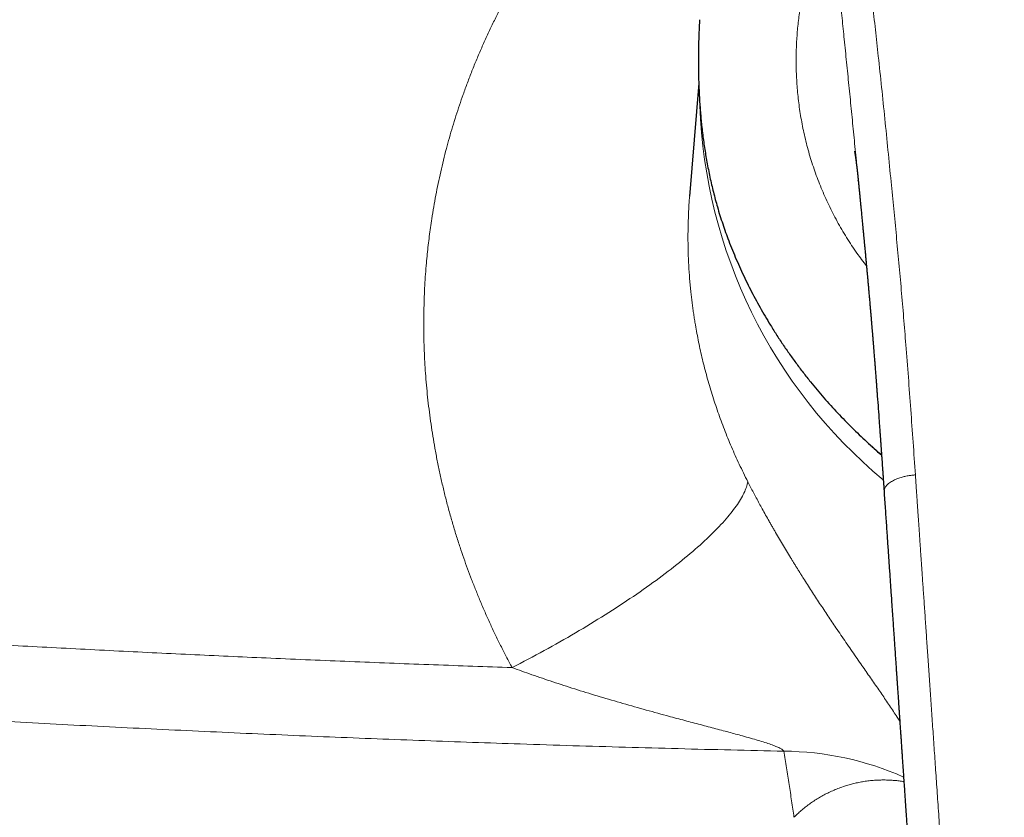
# Model space of a CAD drawing. Header units: millimetres. Extents: x 8 to 869, y 12 to 463.
# Tile 28 of 55: x 394 to 438, y 398 to 434. Entities that reach past the tile are written whole.
import ezdxf

# ---------------------------------------------------------------- set-up
doc = ezdxf.new("R2010")
doc.units = ezdxf.units.MM

msp = doc.modelspace()

# ---------------------------------------------------------------- linework, layer by layer
at = {"color": 7, "linetype": 'Continuous', "lineweight": 30}
for p, q in [((424.141, 432.103), (424.149, 431.598)), ((424.156, 431.37), (423.745, 426.277)), ((431.336, 427.003), (431.335, 427.011))]:
    msp.add_line(p, q, dxfattribs=at)
at = {"color": 252, "linetype": 'Continuous', "lineweight": 0, "flags": 128}
msp.add_lwpolyline([(415.752, 405.076), (415.933, 405.168), (416.115, 405.262), (416.296, 405.356), (416.477, 405.451), (416.658, 405.547), (416.838, 405.643), (417.017, 405.74), (417.196, 405.837), (417.374, 405.935), (417.552, 406.034), (417.729, 406.132), (417.905, 406.232), (418.081, 406.332), (418.256, 406.432), (418.429, 406.533), (418.602, 406.634), (418.774, 406.735), (418.945, 406.837), (419.115, 406.938), (419.284, 407.041), (419.452, 407.143), (419.618, 407.246), (419.783, 407.349), (419.948, 407.452), (420.11, 407.555), (420.272, 407.658), (420.432, 407.762), (420.591, 407.865), (420.748, 407.969), (420.904, 408.072), (421.058, 408.176), (421.211, 408.279), (421.362, 408.382), (421.512, 408.486), (421.66, 408.589), (421.806, 408.692), (421.95, 408.795), (422.093, 408.898), (422.234, 409), (422.373, 409.102), (422.51, 409.204), (422.645, 409.306), (422.778, 409.407), (422.909, 409.508), (423.038, 409.609), (423.166, 409.709), (423.291, 409.809), (423.414, 409.908), (423.535, 410.007), (423.653, 410.106), (423.77, 410.204), (423.884, 410.301), (423.996, 410.398), (424.106, 410.494), (424.213, 410.59), (424.318, 410.685), (424.421, 410.779), (424.521, 410.873), (424.619, 410.966), (424.715, 411.058), (424.808, 411.149), (424.898, 411.24), (424.986, 411.33), (425.072, 411.419), (425.155, 411.507), (425.235, 411.595), (425.313, 411.681), (425.388, 411.767), (425.461, 411.852), (425.531, 411.935), (425.598, 412.018), (425.663, 412.1), (425.725, 412.181), (425.784, 412.26), (425.84, 412.339), (425.894, 412.417), (425.945, 412.493), (425.993, 412.569), (426.039, 412.643), (426.081, 412.716), (426.121, 412.788), (426.158, 412.859), (426.192, 412.929), (426.224, 412.997), (426.252, 413.064), (426.278, 413.13), (426.301, 413.195), (426.321, 413.259), (426.338, 413.321), (426.352, 413.382), (426.364, 413.441)], dxfattribs=at)
at = {"color": 252, "linetype": 'Continuous', "lineweight": 0}
for centre, radius, start, end in [((447.155, 431.168), 22.962, 181.9892, 230.2187), ((427.865, 387.688), 13.625, 66.1379, 89.5063)]:
    msp.add_arc(centre, radius, start, end, dxfattribs=at)
for points, knots in [([(415.752, 405.076), (415.664, 405.239), (415.489, 405.567), (415.237, 406.063), (414.993, 406.561), (414.758, 407.061), (414.532, 407.564), (414.319, 408.061), (414.118, 408.55), (413.929, 409.031), (413.747, 409.515), (413.574, 410.001), (413.402, 410.509), (413.232, 411.037), (413.066, 411.588), (412.91, 412.142), (412.763, 412.698), (412.627, 413.257), (412.5, 413.819), (412.383, 414.383), (412.278, 414.94), (412.184, 415.488), (412.101, 416.027), (412.028, 416.567), (411.964, 417.107), (411.909, 417.648), (411.864, 418.18), (411.829, 418.701), (411.803, 419.213), (411.785, 419.725), (411.776, 420.237), (411.775, 420.747), (411.783, 421.256), (411.798, 421.765), (411.822, 422.273), (411.854, 422.781), (411.892, 423.252), (411.933, 423.686), (411.976, 424.084), (412.025, 424.482), (412.078, 424.879), (412.143, 425.32), (412.222, 425.805), (412.318, 426.334), (412.423, 426.86), (412.537, 427.386), (412.661, 427.91), (412.792, 428.422), (412.929, 428.924), (413.072, 429.414), (413.223, 429.902), (413.382, 430.387), (413.555, 430.886), (413.742, 431.399), (413.946, 431.928), (414.159, 432.453), (414.383, 432.975), (414.616, 433.493), (414.859, 434.009), (415.111, 434.521), (415.369, 435.02), (415.63, 435.506), (415.895, 435.979), (416.168, 436.448), (416.448, 436.912), (416.737, 437.372), (417.028, 437.818), (417.321, 438.252), (417.615, 438.673), (417.917, 439.091), (418.225, 439.504), (418.553, 439.93), (418.901, 440.366), (419.269, 440.811), (419.645, 441.249), (420.029, 441.681), (420.42, 442.107), (420.819, 442.526), (421.226, 442.939), (421.503, 443.209), (421.642, 443.344)], [0, 0, 0, 0, 0.013139, 0.026249, 0.039333, 0.052394, 0.065436, 0.078462, 0.090731, 0.102992, 0.115247, 0.127498, 0.139749, 0.153425, 0.167108, 0.180801, 0.194509, 0.208234, 0.221982, 0.235756, 0.249559, 0.262629, 0.275689, 0.288742, 0.301792, 0.314842, 0.327895, 0.340209, 0.352531, 0.364865, 0.377196, 0.389471, 0.401742, 0.414012, 0.426283, 0.438559, 0.450843, 0.460501, 0.470167, 0.479843, 0.489529, 0.499227, 0.5122, 0.525181, 0.538175, 0.551185, 0.564213, 0.577265, 0.589596, 0.601952, 0.614339, 0.626722, 0.638988, 0.652682, 0.666383, 0.680095, 0.693822, 0.707569, 0.72134, 0.735137, 0.748967, 0.762056, 0.775137, 0.788214, 0.80129, 0.814369, 0.827454, 0.8398, 0.852158, 0.86453, 0.876929, 0.88936, 0.903216, 0.917056, 0.930885, 0.944706, 0.958524, 0.972343, 0.986167, 1, 1, 1, 1]), ([(431.513, 439.679), (431.548, 439.288), (431.616, 438.507), (431.73, 437.331), (431.851, 436.152), (431.978, 434.97), (432.108, 433.785), (432.245, 432.525), (432.389, 431.189), (432.534, 429.776), (432.674, 428.358), (432.806, 427.006), (432.933, 425.722), (433.051, 424.506), (433.166, 423.286), (433.276, 422.062), (433.38, 420.834), (433.486, 419.528), (433.593, 418.146), (433.701, 416.684), (433.806, 415.218), (433.874, 414.236), (433.908, 413.746)], [0, 0, 0, 0, 0.046677, 0.093345, 0.140008, 0.186667, 0.233324, 0.279979, 0.334963, 0.389948, 0.444935, 0.499928, 0.546596, 0.593269, 0.639946, 0.686625, 0.733304, 0.779981, 0.834987, 0.889989, 0.944992, 1, 1, 1, 1]), ([(430.183, 439.003), (430.104, 438.874), (429.947, 438.615), (429.724, 438.172), (429.513, 437.692), (429.317, 437.174), (429.138, 436.622), (428.977, 436.038), (428.837, 435.424), (428.72, 434.784), (428.63, 434.117), (428.568, 433.428), (428.536, 432.718), (428.539, 431.99), (428.576, 431.247), (428.652, 430.491), (428.767, 429.727), (428.924, 428.957), (429.126, 428.186), (429.373, 427.416), (429.664, 426.652), (430, 425.897), (430.379, 425.154), (430.804, 424.429), (431.243, 423.759), (431.56, 423.345), (431.705, 423.156)], [0, 0, 0, 0, 0.041946, 0.083887, 0.125831, 0.167783, 0.209738, 0.251692, 0.293642, 0.335589, 0.37753, 0.419469, 0.461411, 0.503357, 0.545305, 0.587256, 0.629204, 0.671145, 0.713085, 0.755029, 0.796978, 0.83893, 0.88088, 0.922817, 0.964747, 1, 1, 1, 1]), ([(431.335, 427.011), (431.333, 427.033), (431.296, 427.408), (431.226, 428.134), (431.123, 429.187), (431.02, 430.234), (430.915, 431.277), (430.81, 432.316), (430.708, 433.323), (430.609, 434.3), (430.516, 435.245), (430.425, 436.189), (430.34, 437.129), (430.258, 438.068), (430.208, 438.691), (430.183, 439.003)], [0, 0, 0, 0, 0.005358, 0.091654, 0.177889, 0.264026, 0.350132, 0.436314, 0.522669, 0.601979, 0.681398, 0.760889, 0.840454, 0.920141, 1, 1, 1, 1]), ([(423.747, 426.276), (423.744, 426.253), (423.716, 425.963), (423.689, 425.402), (423.666, 424.592), (423.675, 423.846), (423.703, 423.169), (423.744, 422.56), (423.79, 422.073), (423.83, 421.708), (423.86, 421.467), (423.892, 421.225), (423.927, 420.983), (423.964, 420.741), (424.034, 420.321), (424.146, 419.721), (424.319, 418.941), (424.521, 418.155), (424.753, 417.364), (425.014, 416.574), (425.305, 415.786), (425.625, 415.002), (425.975, 414.218), (426.234, 413.701), (426.364, 413.441)], [0, 0, 0, 0, 0.00542, 0.066782, 0.128637, 0.190988, 0.23703, 0.283341, 0.329921, 0.348294, 0.36671, 0.385167, 0.403667, 0.422208, 0.440791, 0.500126, 0.560289, 0.621282, 0.683106, 0.745762, 0.808111, 0.871267, 0.935229, 1, 1, 1, 1]), ([(433.908, 413.746), (433.893, 413.744), (433.86, 413.741), (433.806, 413.736), (433.741, 413.729), (433.665, 413.719), (433.576, 413.705), (433.486, 413.688), (433.395, 413.667), (433.306, 413.644), (433.211, 413.615), (433.113, 413.581), (433.014, 413.541), (432.916, 413.495), (432.823, 413.443), (432.738, 413.387), (432.666, 413.328), (432.608, 413.268), (432.564, 413.211), (432.532, 413.157), (432.511, 413.106), (432.5, 413.058), (432.495, 413.021), (432.497, 413), (432.498, 412.993)], [0, 0, 0, 0, 0.019466, 0.043327, 0.071868, 0.105541, 0.144947, 0.190779, 0.229769, 0.272924, 0.320287, 0.371714, 0.426861, 0.485226, 0.546286, 0.609735, 0.672779, 0.732707, 0.789438, 0.842722, 0.892331, 0.938155, 0.980222, 1, 1, 1, 1]), ([(449, 365.786), (448.997, 365.786), (448.989, 365.786), (448.975, 365.786), (448.957, 365.786), (448.931, 365.786), (448.897, 365.786), (448.854, 365.786), (448.799, 365.786), (448.731, 365.787), (448.65, 365.788), (448.558, 365.789), (448.455, 365.791), (448.345, 365.794), (448.228, 365.797), (448.103, 365.8), (447.969, 365.805), (447.827, 365.811), (447.675, 365.818), (447.517, 365.826), (447.353, 365.836), (447.185, 365.847), (447.009, 365.859), (446.824, 365.874), (446.627, 365.89), (446.418, 365.91), (446.196, 365.932), (445.966, 365.958), (445.727, 365.986), (445.479, 366.018), (445.228, 366.052), (444.973, 366.09), (444.717, 366.13), (444.453, 366.176), (444.181, 366.226), (443.911, 366.28), (443.643, 366.339), (443.378, 366.402), (443.106, 366.471), (442.829, 366.548), (442.548, 366.632), (442.262, 366.726), (441.994, 366.822), (441.745, 366.919), (441.515, 367.014), (441.284, 367.118), (441.052, 367.229), (440.821, 367.349), (440.589, 367.478), (440.366, 367.611), (440.153, 367.748), (439.949, 367.888), (439.748, 368.036), (439.55, 368.192), (439.357, 368.356), (439.169, 368.527), (438.988, 368.706), (438.812, 368.894), (438.651, 369.08), (438.504, 369.266), (438.371, 369.448), (438.243, 369.639), (438.122, 369.837), (438.007, 370.041), (437.892, 370.263), (437.779, 370.504), (437.667, 370.763), (437.564, 371.027), (437.463, 371.311), (437.365, 371.614), (437.27, 371.936), (437.183, 372.265), (437.103, 372.6), (437.029, 372.938), (436.961, 373.279), (436.898, 373.622), (436.841, 373.969), (436.779, 374.371), (436.717, 374.829), (436.655, 375.345), (436.598, 375.868), (436.546, 376.4), (436.494, 376.973), (436.44, 377.589), (436.384, 378.248), (436.329, 378.918), (436.275, 379.597), (436.222, 380.286), (436.18, 380.837), (436.149, 381.248), (436.129, 381.515), (436.109, 381.784), (436.089, 382.054), (436.069, 382.325), (436.05, 382.591), (436.02, 382.999), (435.98, 383.546), (435.928, 384.271), (435.874, 385.022), (435.82, 385.798), (435.766, 386.562), (435.714, 387.315), (435.664, 388.056), (435.614, 388.785), (435.566, 389.487), (435.52, 390.162), (435.476, 390.811), (435.433, 391.45), (435.391, 392.079), (435.349, 392.699), (435.309, 393.298), (435.269, 393.876), (435.232, 394.435), (435.195, 394.985), (435.158, 395.526), (435.12, 396.08), (435.082, 396.645), (435.043, 397.221), (435.004, 397.786), (434.966, 398.342), (434.929, 398.887), (434.892, 399.422), (434.856, 399.948), (434.821, 400.463), (434.786, 400.968), (434.752, 401.464), (434.719, 401.949), (434.686, 402.425), (434.654, 402.89), (434.623, 403.346), (434.592, 403.792), (434.562, 404.235), (434.531, 404.674), (434.502, 405.11), (434.472, 405.535), (434.444, 405.949), (434.416, 406.353), (434.389, 406.751), (434.362, 407.143), (434.335, 407.53), (434.309, 407.904), (434.284, 408.268), (434.26, 408.62), (434.236, 408.961), (434.214, 409.281), (434.194, 409.582), (434.174, 409.864), (434.155, 410.137), (434.137, 410.4), (434.12, 410.654), (434.103, 410.898), (434.087, 411.133), (434.071, 411.359), (434.057, 411.575), (434.042, 411.781), (434.029, 411.978), (434.016, 412.162), (434.004, 412.334), (433.993, 412.494), (433.983, 412.646), (433.973, 412.789), (433.964, 412.927), (433.955, 413.06), (433.946, 413.186), (433.938, 413.303), (433.931, 413.41), (433.924, 413.508), (433.918, 413.595), (433.913, 413.674), (433.909, 413.723), (433.908, 413.746)], [0, 0, 0, 0, 0.000164, 0.000398, 0.000701, 0.001073, 0.001676, 0.002403, 0.003253, 0.004436, 0.005795, 0.007333, 0.009047, 0.010939, 0.012866, 0.014946, 0.017182, 0.019572, 0.022116, 0.024815, 0.027501, 0.030324, 0.033283, 0.036379, 0.039612, 0.043189, 0.046918, 0.050799, 0.05483, 0.059012, 0.063343, 0.067563, 0.071915, 0.076403, 0.081027, 0.085791, 0.090246, 0.094823, 0.099525, 0.104351, 0.109295, 0.114355, 0.119523, 0.123658, 0.127856, 0.13212, 0.136452, 0.140856, 0.145339, 0.149905, 0.154041, 0.158234, 0.162478, 0.166768, 0.171102, 0.175401, 0.179745, 0.184135, 0.18858, 0.192402, 0.19628, 0.200224, 0.204223, 0.208254, 0.212311, 0.217127, 0.221986, 0.226892, 0.231854, 0.237584, 0.243394, 0.249284, 0.255253, 0.261296, 0.267295, 0.27335, 0.27946, 0.285626, 0.294542, 0.30359, 0.312776, 0.322099, 0.331558, 0.342967, 0.354566, 0.366354, 0.378333, 0.390504, 0.402866, 0.407578, 0.412317, 0.417083, 0.421877, 0.426697, 0.431494, 0.43604, 0.448444, 0.46071, 0.474758, 0.488618, 0.50229, 0.515772, 0.529064, 0.542166, 0.555077, 0.566932, 0.578624, 0.590153, 0.60152, 0.612726, 0.623771, 0.634038, 0.644162, 0.654144, 0.663984, 0.673683, 0.68434, 0.694821, 0.705127, 0.715257, 0.725211, 0.734991, 0.744595, 0.754025, 0.76328, 0.77236, 0.781266, 0.789997, 0.798553, 0.806935, 0.815142, 0.823174, 0.831402, 0.839438, 0.847282, 0.854934, 0.862395, 0.869664, 0.87703, 0.884188, 0.891138, 0.897881, 0.904416, 0.910743, 0.916863, 0.92229, 0.927542, 0.93262, 0.937524, 0.942253, 0.946808, 0.951188, 0.955394, 0.959426, 0.963283, 0.966965, 0.970473, 0.973621, 0.976613, 0.979451, 0.982133, 0.98466, 0.987206, 0.989573, 0.99176, 0.993767, 0.995595, 0.997243, 0.998711, 1, 1, 1, 1]), ([(426.364, 413.441), (426.405, 413.361), (426.488, 413.199), (426.616, 412.956), (426.746, 412.71), (426.879, 412.463), (427.02, 412.206), (427.168, 411.939), (427.285, 411.73), (427.365, 411.589), (427.406, 411.516), (427.448, 411.443), (427.49, 411.37), (427.532, 411.296), (427.618, 411.148), (427.748, 410.925), (427.924, 410.627), (428.102, 410.329), (428.25, 410.086), (428.365, 409.897), (428.448, 409.763), (428.531, 409.628), (428.615, 409.493), (428.699, 409.359), (428.784, 409.224), (428.901, 409.039), (429.05, 408.805), (429.232, 408.523), (429.414, 408.242), (429.598, 407.963), (429.782, 407.685), (429.967, 407.408), (430.15, 407.134), (430.348, 406.842), (430.558, 406.533), (430.783, 406.206), (431.006, 405.882), (431.228, 405.561), (431.441, 405.254), (431.644, 404.961), (431.837, 404.683), (432.027, 404.41), (432.212, 404.142), (432.393, 403.879), (432.57, 403.619), (432.745, 403.359), (432.918, 403.102), (433.072, 402.868), (433.165, 402.724), (433.205, 402.662)], [0, 0, 0, 0, 0.019615, 0.039331, 0.059163, 0.079125, 0.099234, 0.12154, 0.144058, 0.149994, 0.155945, 0.161913, 0.167898, 0.173901, 0.17992, 0.20424, 0.228757, 0.253489, 0.278456, 0.289748, 0.301092, 0.31249, 0.323943, 0.335454, 0.347024, 0.358654, 0.383185, 0.407844, 0.432643, 0.457595, 0.482713, 0.508009, 0.533494, 0.558448, 0.589779, 0.621243, 0.652859, 0.684647, 0.716626, 0.745653, 0.774564, 0.803371, 0.832091, 0.860737, 0.889324, 0.918404, 0.948254, 0.977907, 1, 1, 1, 1]), ([(367.206, 407.778), (367.78, 407.735), (368.927, 407.648), (370.646, 407.521), (372.36, 407.396), (374.069, 407.274), (375.772, 407.155), (377.471, 407.038), (379.164, 406.924), (380.785, 406.818), (382.334, 406.718), (383.812, 406.624), (385.285, 406.532), (386.696, 406.446), (388.045, 406.366), (389.28, 406.294), (390.135, 406.244), (390.61, 406.217), (390.758, 406.209), (390.906, 406.201), (391.053, 406.192), (391.201, 406.184), (391.877, 406.146), (393.08, 406.079), (394.81, 405.986), (396.536, 405.895), (398.258, 405.808), (399.976, 405.723), (401.69, 405.641), (403.401, 405.562), (405.135, 405.485), (406.892, 405.41), (408.672, 405.336), (410.448, 405.266), (412.219, 405.199), (413.987, 405.135), (415.164, 405.095), (415.752, 405.076)], [0, 0, 0, 0, 0.035927, 0.071711, 0.107352, 0.142852, 0.178212, 0.213431, 0.248512, 0.283456, 0.314092, 0.344624, 0.37505, 0.405372, 0.43197, 0.458488, 0.481757, 0.4848, 0.487842, 0.490882, 0.493922, 0.49696, 0.499998, 0.535668, 0.571233, 0.606694, 0.642053, 0.67731, 0.712467, 0.747523, 0.782481, 0.818998, 0.855408, 0.891712, 0.927911, 0.964007, 1, 1, 1, 1]), ([(427.982, 401.312), (427.966, 401.334), (427.93, 401.382), (427.797, 401.455), (427.62, 401.533), (427.393, 401.617), (427.125, 401.707), (426.819, 401.801), (426.483, 401.899), (426.042, 402.022), (425.492, 402.171), (424.832, 402.347), (424.142, 402.529), (423.43, 402.717), (422.6, 402.939), (421.66, 403.198), (420.617, 403.493), (419.587, 403.797), (418.577, 404.108), (417.597, 404.426), (416.656, 404.746), (416.048, 404.967), (415.752, 405.076)], [0, 0, 0, 0, 0.012317, 0.026749, 0.043993, 0.064174, 0.087145, 0.112628, 0.14028, 0.169719, 0.219669, 0.272482, 0.327534, 0.38418, 0.441761, 0.524712, 0.607786, 0.690139, 0.771043, 0.85026, 0.926908, 1, 1, 1, 1]), ([(367.31, 404.327), (368.011, 404.274), (369.414, 404.169), (371.522, 404.014), (373.632, 403.863), (375.743, 403.716), (377.843, 403.572), (379.933, 403.433), (382.012, 403.299), (384.093, 403.167), (386.189, 403.039), (388.302, 402.913), (390.431, 402.791), (392.561, 402.672), (394.693, 402.557), (396.828, 402.446), (398.964, 402.339), (401.102, 402.236), (403.241, 402.137), (405.383, 402.042), (407.526, 401.952), (409.672, 401.866), (411.819, 401.784), (413.968, 401.706), (416.191, 401.631), (418.487, 401.558), (420.858, 401.488), (423.23, 401.423), (425.605, 401.364), (427.19, 401.33), (427.982, 401.312)], [0, 0, 0, 0, 0.035177, 0.07034, 0.10549, 0.140629, 0.175758, 0.210249, 0.244733, 0.27921, 0.313681, 0.34885, 0.384016, 0.419178, 0.454339, 0.489499, 0.52466, 0.559823, 0.594989, 0.630159, 0.665335, 0.700517, 0.735706, 0.770905, 0.806114, 0.844857, 0.883616, 0.922391, 0.961185, 1, 1, 1, 1]), ([(428.442, 398.335), (428.407, 398.581), (428.337, 399.072), (428.224, 399.815), (428.107, 400.561), (428.024, 401.062), (427.982, 401.312)], [0, 0, 0, 0, 0.249978, 0.499968, 0.749974, 1, 1, 1, 1]), ([(428.442, 398.335), (428.494, 398.386), (428.599, 398.489), (428.768, 398.64), (428.946, 398.787), (429.133, 398.93), (429.331, 399.068), (429.536, 399.197), (429.746, 399.318), (429.961, 399.429), (430.186, 399.534), (430.42, 399.631), (430.649, 399.714), (430.871, 399.784), (431.084, 399.842), (431.304, 399.894), (431.532, 399.937), (431.766, 399.972), (432.007, 399.997), (432.236, 400.011), (432.453, 400.016), (432.655, 400.013), (432.861, 400.003), (433.071, 399.985), (433.247, 399.964), (433.354, 399.947), (433.39, 399.941)], [0, 0, 0, 0, 0.048469, 0.097283, 0.146421, 0.195866, 0.245604, 0.295625, 0.343042, 0.390706, 0.438619, 0.486789, 0.53523, 0.574828, 0.614742, 0.654956, 0.695456, 0.736233, 0.777283, 0.818608, 0.851204, 0.88398, 0.916943, 0.950107, 0.983483, 1, 1, 1, 1])]:
    msp.add_open_spline(points, degree=3, knots=knots, dxfattribs=at)
at = {"color": 7, "linetype": 'Continuous', "lineweight": 30}
for points, knots in [([(424.194, 434.233), (424.19, 434.181), (424.181, 434.026), (424.167, 433.734), (424.153, 433.355), (424.143, 432.94), (424.139, 432.522), (424.14, 432.243), (424.141, 432.103)], [0, 0, 0, 0, 0.074213, 0.217893, 0.41143, 0.606271, 0.80245, 1, 1, 1, 1]), ([(424.149, 431.598), (424.152, 431.495), (424.158, 431.29), (424.171, 430.982), (424.187, 430.678), (424.206, 430.375), (424.229, 430.076), (424.256, 429.776), (424.287, 429.464), (424.324, 429.14), (424.367, 428.808), (424.414, 428.478), (424.466, 428.151), (424.523, 427.82), (424.587, 427.485), (424.657, 427.145), (424.733, 426.807), (424.814, 426.472), (424.901, 426.138), (424.999, 425.788), (425.109, 425.421), (425.233, 425.038), (425.363, 424.659), (425.456, 424.411), (425.503, 424.286)], [0, 0, 0, 0, 0.041078, 0.081796, 0.122158, 0.162171, 0.201838, 0.241166, 0.281449, 0.32598, 0.370273, 0.414337, 0.458182, 0.501816, 0.548129, 0.594446, 0.640779, 0.68714, 0.73354, 0.779991, 0.834816, 0.889747, 0.944802, 1, 1, 1, 1]), ([(431.167, 428.313), (431.167, 428.313), (431.167, 428.313), (431.167, 428.311), (431.167, 428.309), (431.168, 428.306), (431.169, 428.302), (431.169, 428.299), (431.17, 428.296), (431.171, 428.292), (431.171, 428.288), (431.172, 428.283), (431.173, 428.277), (431.174, 428.273), (431.175, 428.268), (431.176, 428.264), (431.177, 428.259), (431.178, 428.253), (431.179, 428.246), (431.18, 428.239), (431.182, 428.232), (431.183, 428.225), (431.184, 428.218), (431.185, 428.211), (431.187, 428.202), (431.188, 428.192), (431.19, 428.184), (431.191, 428.179), (431.191, 428.174), (431.192, 428.168), (431.193, 428.162), (431.195, 428.154), (431.196, 428.145), (431.197, 428.138), (431.198, 428.131), (431.199, 428.126), (431.2, 428.12), (431.201, 428.112), (431.203, 428.103), (431.204, 428.094), (431.205, 428.086), (431.206, 428.079), (431.207, 428.072), (431.209, 428.063), (431.21, 428.053), (431.212, 428.041), (431.214, 428.03), (431.215, 428.019), (431.217, 428.008), (431.219, 427.996), (431.22, 427.984), (431.223, 427.968), (431.226, 427.948), (431.229, 427.922), (431.233, 427.895), (431.237, 427.866), (431.241, 427.837), (431.245, 427.804), (431.249, 427.771), (431.253, 427.739), (431.257, 427.71), (431.261, 427.681), (431.264, 427.651), (431.268, 427.623), (431.271, 427.596), (431.274, 427.572), (431.277, 427.548), (431.28, 427.523), (431.283, 427.497), (431.286, 427.471), (431.289, 427.443), (431.292, 427.412), (431.296, 427.382), (431.299, 427.353), (431.302, 427.324), (431.305, 427.295), (431.308, 427.27), (431.31, 427.249), (431.312, 427.231), (431.314, 427.211), (431.317, 427.184), (431.32, 427.156), (431.323, 427.128), (431.325, 427.102), (431.328, 427.076), (431.331, 427.049), (431.333, 427.025), (431.335, 427.009), (431.335, 427.003)], [0, 0, 0, 0, 0.0140024, 0.0325117, 0.0496621, 0.0640454, 0.0780097, 0.086034, 0.0944186, 0.1038481, 0.1149418, 0.1265271, 0.1377698, 0.1467678, 0.1541282, 0.1613888, 0.1690808, 0.1777932, 0.1881729, 0.1999083, 0.2097664, 0.2185826, 0.2267458, 0.236164, 0.2474817, 0.260092, 0.2680431, 0.2742833, 0.2798718, 0.2855372, 0.2920664, 0.3004935, 0.3100659, 0.3177611, 0.323473, 0.3288265, 0.3341292, 0.3408781, 0.3498867, 0.3592336, 0.3662994, 0.3716261, 0.3779247, 0.3849066, 0.3939189, 0.4042261, 0.4135237, 0.4216777, 0.4303048, 0.4395625, 0.4496055, 0.4593987, 0.4751699, 0.4944418, 0.5153257, 0.5332739, 0.5524589, 0.573555, 0.5972281, 0.6162203, 0.6329502, 0.6503457, 0.6683041, 0.6851273, 0.6995846, 0.7129095, 0.7265575, 0.7407116, 0.7539704, 0.7679509, 0.7830556, 0.7991876, 0.8156334, 0.8299739, 0.8443544, 0.8592585, 0.874262, 0.8821826, 0.8903454, 0.9004556, 0.9125491, 0.9284729, 0.941476, 0.9535131, 0.9655064, 0.9779043, 0.9913215, 1, 1, 1, 1]), ([(431.335, 427.011), (431.335, 427.01), (431.335, 427.005), (431.337, 426.991), (431.339, 426.967), (431.342, 426.936), (431.346, 426.901), (431.349, 426.867), (431.352, 426.837), (431.354, 426.81), (431.357, 426.782), (431.36, 426.748), (431.364, 426.707), (431.37, 426.649), (431.377, 426.573), (431.387, 426.478), (431.395, 426.386), (431.404, 426.299), (431.412, 426.217), (431.42, 426.132), (431.427, 426.062), (431.432, 426.009), (431.435, 425.976), (431.438, 425.949), (431.44, 425.929), (431.441, 425.913), (431.443, 425.896), (431.445, 425.872), (431.449, 425.838), (431.453, 425.796), (431.458, 425.745), (431.463, 425.69), (431.471, 425.608), (431.481, 425.505), (431.492, 425.387), (431.503, 425.281), (431.512, 425.18), (431.522, 425.075), (431.531, 424.985), (431.538, 424.911), (431.544, 424.854), (431.549, 424.797), (431.555, 424.743), (431.559, 424.695), (431.563, 424.658), (431.566, 424.629), (431.567, 424.609), (431.569, 424.594), (431.571, 424.577), (431.573, 424.553), (431.576, 424.521), (431.58, 424.481), (431.585, 424.432), (431.59, 424.377), (431.595, 424.319), (431.601, 424.26), (431.607, 424.201), (431.617, 424.093), (431.632, 423.939), (431.651, 423.739), (431.669, 423.543), (431.683, 423.395), (431.692, 423.295), (431.697, 423.242), (431.702, 423.19), (431.707, 423.138), (431.711, 423.089), (431.715, 423.046), (431.719, 423.011), (431.721, 422.984), (431.723, 422.963), (431.725, 422.947), (431.726, 422.93), (431.728, 422.906), (431.731, 422.872), (431.735, 422.829), (431.74, 422.777), (431.745, 422.719), (431.751, 422.658), (431.76, 422.554), (431.774, 422.408), (431.791, 422.22), (431.807, 422.032), (431.824, 421.84), (431.842, 421.642), (431.86, 421.437), (431.878, 421.224), (431.894, 421.042), (431.906, 420.897), (431.915, 420.793), (431.923, 420.699), (431.93, 420.615), (431.936, 420.54), (431.941, 420.482), (431.945, 420.441), (431.947, 420.417), (431.948, 420.4), (431.949, 420.386), (431.95, 420.37), (431.952, 420.346), (431.955, 420.313), (431.959, 420.272), (431.963, 420.222), (431.968, 420.164), (431.973, 420.098), (431.979, 420.022), (431.986, 419.938), (431.994, 419.849), (432.001, 419.756), (432.009, 419.666), (432.017, 419.557), (432.027, 419.432), (432.039, 419.292), (432.049, 419.163), (432.059, 419.043), (432.067, 418.932), (432.075, 418.831), (432.083, 418.734), (432.091, 418.634), (432.099, 418.527), (432.108, 418.412), (432.118, 418.29), (432.128, 418.16), (432.139, 418.015), (432.151, 417.852), (432.165, 417.671), (432.179, 417.483), (432.203, 417.167), (432.236, 416.729), (432.266, 416.315), (432.285, 416.047), (432.294, 415.925), (432.303, 415.803), (432.311, 415.692), (432.318, 415.596), (432.323, 415.517), (432.328, 415.447), (432.333, 415.388), (432.336, 415.34), (432.339, 415.301), (432.341, 415.269), (432.343, 415.244), (432.344, 415.224), (432.345, 415.208), (432.346, 415.193), (432.348, 415.176), (432.349, 415.152), (432.352, 415.12), (432.354, 415.081), (432.358, 415.034), (432.362, 414.978), (432.366, 414.912), (432.372, 414.835), (432.378, 414.745), (432.385, 414.645), (432.393, 414.535), (432.401, 414.416), (432.41, 414.286), (432.42, 414.147), (432.431, 413.995), (432.442, 413.83), (432.454, 413.652), (432.468, 413.463), (432.481, 413.263), (432.492, 413.105), (432.498, 413.014), (432.5, 412.993)], [0, 0, 0, 0, 0.000192, 0.001903, 0.004068, 0.006527, 0.009259, 0.011817, 0.014074, 0.01603, 0.017686, 0.020374, 0.02338, 0.026719, 0.033143, 0.040061, 0.047446, 0.053224, 0.0592, 0.065374, 0.071691, 0.0746, 0.077029, 0.078979, 0.080449, 0.08144, 0.082405, 0.084198, 0.086625, 0.089684, 0.093376, 0.09758, 0.101741, 0.11111, 0.119862, 0.127156, 0.13422, 0.141739, 0.149749, 0.153727, 0.157815, 0.162015, 0.166087, 0.169509, 0.172263, 0.174247, 0.175638, 0.176522, 0.177677, 0.179288, 0.181625, 0.184529, 0.188001, 0.19204, 0.196337, 0.200601, 0.204832, 0.20903, 0.223752, 0.238052, 0.252087, 0.266148, 0.269895, 0.273644, 0.277396, 0.281149, 0.284805, 0.287951, 0.290409, 0.292375, 0.293849, 0.29483, 0.295778, 0.297569, 0.300013, 0.303108, 0.306855, 0.311155, 0.315515, 0.319867, 0.333414, 0.346882, 0.36027, 0.373874, 0.388014, 0.402691, 0.417905, 0.433655, 0.441694, 0.449064, 0.455765, 0.461798, 0.467162, 0.471857, 0.474209, 0.475937, 0.477, 0.477763, 0.478921, 0.480492, 0.482873, 0.485826, 0.489353, 0.493452, 0.498226, 0.503597, 0.509564, 0.516122, 0.522784, 0.52923, 0.535461, 0.546052, 0.555956, 0.565174, 0.573705, 0.581549, 0.588706, 0.595176, 0.602313, 0.609935, 0.618073, 0.626726, 0.635896, 0.645581, 0.657659, 0.670455, 0.683963, 0.697731, 0.737396, 0.776819, 0.78546, 0.794089, 0.802707, 0.811266, 0.817466, 0.823031, 0.827963, 0.832261, 0.835453, 0.838176, 0.840428, 0.84221, 0.843522, 0.844645, 0.845551, 0.846675, 0.848343, 0.850563, 0.853336, 0.856662, 0.860541, 0.864973, 0.870594, 0.876909, 0.883917, 0.891621, 0.900018, 0.909111, 0.918898, 0.92938, 0.941108, 0.953599, 0.966853, 0.980872, 0.995656, 1, 1, 1, 1]), ([(425.503, 424.286), (425.558, 424.145), (425.669, 423.861), (425.846, 423.439), (426.032, 423.019), (426.227, 422.602), (426.429, 422.19), (426.64, 421.784), (426.858, 421.382), (427.084, 420.985), (427.331, 420.568), (427.602, 420.132), (427.898, 419.679), (428.206, 419.232), (428.523, 418.791), (428.851, 418.356), (429.173, 417.949), (429.485, 417.57), (429.787, 417.218), (430.095, 416.871), (430.409, 416.53), (430.729, 416.197), (431.052, 415.871), (431.38, 415.553), (431.716, 415.239), (432.05, 414.937), (432.276, 414.743), (432.385, 414.649)], [0, 0, 0, 0, 0.0386036, 0.0772607, 0.1159865, 0.1547959, 0.193704, 0.2320275, 0.2704744, 0.3090584, 0.3472301, 0.3926282, 0.4380156, 0.4834142, 0.5288462, 0.5743334, 0.6198978, 0.6585234, 0.6971007, 0.7356428, 0.7741631, 0.8126747, 0.850503, 0.8883483, 0.9262231, 0.9644132, 1, 1, 1, 1]), ([(431.815, 415.151), (431.834, 415.133), (431.916, 415.055), (432.063, 414.919), (432.235, 414.763), (432.343, 414.667), (432.386, 414.628)], [0, 0, 0, 0, 0.1015307, 0.438739, 0.7760349, 1, 1, 1, 1]), ([(432.497, 412.993), (432.499, 412.966), (432.51, 412.809), (432.529, 412.524), (432.556, 412.142), (432.581, 411.767), (432.607, 411.401), (432.631, 411.05), (432.654, 410.713), (432.676, 410.39), (432.698, 410.075), (432.719, 409.767), (432.74, 409.456), (432.762, 409.141), (432.784, 408.823), (432.805, 408.515), (432.825, 408.216), (432.845, 407.927), (432.864, 407.647), (432.883, 407.376), (432.901, 407.108), (432.919, 406.844), (432.937, 406.585), (432.954, 406.336), (432.97, 406.098), (432.984, 405.896), (432.996, 405.729), (433.005, 405.595), (433.013, 405.47), (433.021, 405.353), (433.029, 405.243), (433.036, 405.136), (433.043, 405.032), (433.05, 404.932), (433.056, 404.844), (433.061, 404.768), (433.065, 404.708), (433.068, 404.664), (433.071, 404.633), (433.072, 404.606), (433.074, 404.582), (433.076, 404.558), (433.078, 404.529), (433.08, 404.494), (433.083, 404.451), (433.086, 404.4), (433.09, 404.343), (433.095, 404.28), (433.099, 404.213), (433.104, 404.143), (433.11, 404.054), (433.118, 403.944), (433.127, 403.812), (433.136, 403.671), (433.147, 403.519), (433.158, 403.357), (433.169, 403.185), (433.182, 403.004), (433.195, 402.813), (433.208, 402.612), (433.223, 402.402), (433.237, 402.196), (433.251, 401.994), (433.264, 401.8), (433.277, 401.605), (433.29, 401.413), (433.303, 401.225), (433.318, 401.007), (433.334, 400.762), (433.353, 400.49), (433.371, 400.223), (433.389, 399.961), (433.406, 399.704), (433.423, 399.458), (433.439, 399.224), (433.452, 399.021), (433.464, 398.847), (433.474, 398.701), (433.483, 398.561), (433.493, 398.427), (433.501, 398.298), (433.509, 398.175), (433.519, 398.039), (433.529, 397.885), (433.541, 397.71), (433.553, 397.528), (433.567, 397.325), (433.582, 397.097), (433.599, 396.846), (433.617, 396.584), (433.635, 396.311), (433.652, 396.05), (433.669, 395.806), (433.684, 395.584), (433.698, 395.367), (433.712, 395.156), (433.726, 394.955), (433.739, 394.764), (433.751, 394.582), (433.76, 394.437), (433.767, 394.331), (433.772, 394.264), (433.776, 394.207), (433.779, 394.16), (433.781, 394.123), (433.783, 394.094), (433.785, 394.069), (433.787, 394.044), (433.788, 394.015), (433.791, 393.976), (433.794, 393.925), (433.799, 393.861), (433.804, 393.789), (433.809, 393.707), (433.815, 393.617), (433.821, 393.518), (433.829, 393.41), (433.836, 393.293), (433.845, 393.168), (433.853, 393.037), (433.862, 392.902), (433.879, 392.651), (433.903, 392.289), (433.933, 391.833), (433.962, 391.402), (433.989, 390.994), (434.016, 390.592), (434.041, 390.217), (434.064, 389.866), (434.086, 389.538), (434.108, 389.207), (434.13, 388.87), (434.153, 388.525), (434.178, 388.151), (434.205, 387.746), (434.234, 387.31), (434.264, 386.862), (434.292, 386.443), (434.318, 386.055), (434.342, 385.7), (434.362, 385.405), (434.378, 385.175), (434.389, 385.016), (434.399, 384.865), (434.409, 384.722), (434.418, 384.588), (434.427, 384.463), (434.435, 384.345), (434.443, 384.237), (434.45, 384.136), (434.456, 384.045), (434.462, 383.962), (434.467, 383.888), (434.471, 383.823), (434.475, 383.768), (434.478, 383.722), (434.481, 383.686), (434.483, 383.654), (434.485, 383.625), (434.487, 383.593), (434.49, 383.555), (434.493, 383.507), (434.497, 383.45), (434.502, 383.384), (434.507, 383.313), (434.512, 383.237), (434.519, 383.14), (434.527, 383.022), (434.537, 382.879), (434.548, 382.724), (434.56, 382.558), (434.573, 382.38), (434.586, 382.19), (434.601, 381.988), (434.616, 381.775), (434.632, 381.55), (434.649, 381.314), (434.666, 381.074), (434.687, 380.788), (434.711, 380.462), (434.737, 380.097), (434.765, 379.724), (434.793, 379.345), (434.822, 378.958), (434.85, 378.582), (434.879, 378.216), (434.907, 377.86), (434.934, 377.521), (434.96, 377.196), (434.986, 376.886), (435.012, 376.581), (435.037, 376.281), (435.063, 375.986), (435.088, 375.697), (435.109, 375.477), (435.123, 375.325), (435.131, 375.241), (435.139, 375.165), (435.146, 375.099), (435.151, 375.044), (435.156, 375), (435.159, 374.967), (435.162, 374.939), (435.164, 374.916), (435.167, 374.892), (435.17, 374.861), (435.174, 374.822), (435.179, 374.775), (435.185, 374.722), (435.192, 374.656), (435.201, 374.576), (435.212, 374.481), (435.224, 374.375), (435.238, 374.259), (435.253, 374.132), (435.27, 373.995), (435.292, 373.83), (435.317, 373.64), (435.347, 373.432), (435.377, 373.228), (435.412, 373.01), (435.45, 372.777), (435.494, 372.533), (435.538, 372.295), (435.584, 372.066), (435.631, 371.844), (435.679, 371.631), (435.735, 371.396), (435.8, 371.137), (435.879, 370.851), (435.965, 370.561), (436.054, 370.287), (436.145, 370.028), (436.237, 369.784), (436.338, 369.538), (436.439, 369.308), (436.542, 369.093), (436.643, 368.894), (436.753, 368.694), (436.877, 368.483), (437.016, 368.264), (437.171, 368.041), (437.336, 367.824), (437.476, 367.655), (437.584, 367.531), (437.656, 367.452), (437.725, 367.378), (437.789, 367.311), (437.847, 367.252), (437.9, 367.199), (437.946, 367.154), (437.986, 367.115), (438.02, 367.083), (438.045, 367.06), (438.061, 367.045), (438.071, 367.035), (438.079, 367.028), (438.087, 367.021), (438.097, 367.012), (438.111, 366.999), (438.13, 366.981), (438.154, 366.959), (438.181, 366.935), (438.21, 366.909), (438.276, 366.851), (438.382, 366.761), (438.53, 366.64), (438.686, 366.519), (438.85, 366.398), (439.024, 366.276), (439.208, 366.153), (439.4, 366.032), (439.596, 365.916), (439.791, 365.805), (439.946, 365.722), (440.061, 365.663), (440.136, 365.624), (440.21, 365.587), (440.284, 365.552), (440.353, 365.519), (440.415, 365.49), (440.466, 365.466), (440.507, 365.447), (440.535, 365.435), (440.553, 365.426), (440.566, 365.421), (440.58, 365.414), (440.6, 365.406), (440.626, 365.394), (440.657, 365.38), (440.696, 365.364), (440.743, 365.344), (440.797, 365.321), (440.854, 365.297), (440.912, 365.273), (440.994, 365.24), (441.099, 365.199), (441.223, 365.152), (441.339, 365.11), (441.446, 365.071), (441.538, 365.04), (441.616, 365.013), (441.683, 364.991), (441.749, 364.97), (441.819, 364.947), (441.899, 364.922), (441.987, 364.895), (442.083, 364.866), (442.185, 364.836), (442.292, 364.806), (442.383, 364.78), (442.456, 364.761), (442.503, 364.748), (442.542, 364.738), (442.571, 364.731), (442.592, 364.725), (442.613, 364.72), (442.639, 364.713), (442.674, 364.704), (442.719, 364.693), (442.771, 364.679), (442.827, 364.666), (442.884, 364.652), (442.94, 364.639), (442.994, 364.626), (443.079, 364.606), (443.191, 364.581), (443.338, 364.549), (443.488, 364.518), (443.641, 364.487), (443.77, 364.462), (443.874, 364.443), (443.955, 364.428), (444.034, 364.414), (444.111, 364.4), (444.185, 364.387), (444.25, 364.376), (444.306, 364.367), (444.352, 364.36), (444.391, 364.353), (444.425, 364.348), (444.453, 364.344), (444.474, 364.34), (444.492, 364.337), (444.509, 364.335), (444.53, 364.331), (444.563, 364.326), (444.606, 364.32), (444.657, 364.312), (444.709, 364.304), (444.758, 364.297), (444.806, 364.29), (444.86, 364.282), (444.92, 364.274), (444.988, 364.264), (445.077, 364.252), (445.192, 364.237), (445.333, 364.219), (445.501, 364.198), (445.696, 364.175), (445.917, 364.151), (446.146, 364.127), (446.328, 364.11), (446.457, 364.098), (446.527, 364.092), (446.587, 364.087), (446.637, 364.083), (446.676, 364.08), (446.704, 364.077), (446.723, 364.076), (446.737, 364.075), (446.749, 364.074), (446.768, 364.072), (446.797, 364.07), (446.838, 364.067), (446.891, 364.063), (446.955, 364.058), (447.03, 364.053), (447.116, 364.047), (447.213, 364.041), (447.322, 364.035), (447.442, 364.028), (447.573, 364.021), (447.716, 364.014), (447.87, 364.008), (448.035, 364.002), (448.206, 363.997), (448.382, 363.993), (448.563, 363.989), (448.753, 363.987), (448.9, 363.986), (448.983, 363.986), (449, 363.986)], [0, 0, 0, 0, 0.001475, 0.008569, 0.015509, 0.022295, 0.028927, 0.035405, 0.041372, 0.047203, 0.052897, 0.058454, 0.063875, 0.069763, 0.075482, 0.08103, 0.086408, 0.091616, 0.096654, 0.101521, 0.106219, 0.111069, 0.115724, 0.120183, 0.124446, 0.128513, 0.131042, 0.133429, 0.135672, 0.137771, 0.139728, 0.141541, 0.143529, 0.14531, 0.146884, 0.148253, 0.149415, 0.150064, 0.150625, 0.151098, 0.151501, 0.151896, 0.1524, 0.153027, 0.153795, 0.154706, 0.155751, 0.156875, 0.158063, 0.159317, 0.160635, 0.162838, 0.165201, 0.167724, 0.170408, 0.173312, 0.176383, 0.17962, 0.183025, 0.186597, 0.190335, 0.194241, 0.197615, 0.201104, 0.204595, 0.208012, 0.211357, 0.21463, 0.219625, 0.224441, 0.229077, 0.233845, 0.238407, 0.242763, 0.246912, 0.250856, 0.253547, 0.256132, 0.258612, 0.260987, 0.263257, 0.265422, 0.267519, 0.270491, 0.273583, 0.276793, 0.280122, 0.284386, 0.288829, 0.293453, 0.298258, 0.303242, 0.307248, 0.311169, 0.314988, 0.318705, 0.322321, 0.325604, 0.328799, 0.331904, 0.333256, 0.334432, 0.335432, 0.336257, 0.336907, 0.337393, 0.337789, 0.3382, 0.33871, 0.339321, 0.34027, 0.34139, 0.342681, 0.344099, 0.345679, 0.347419, 0.349321, 0.351384, 0.353568, 0.355906, 0.3583, 0.360683, 0.369098, 0.377366, 0.384623, 0.391763, 0.398785, 0.405689, 0.411455, 0.41714, 0.422886, 0.428763, 0.434772, 0.440913, 0.448321, 0.455913, 0.463689, 0.471649, 0.477712, 0.483878, 0.490145, 0.493048, 0.495805, 0.498416, 0.50088, 0.503199, 0.505371, 0.507397, 0.509277, 0.511011, 0.512598, 0.514015, 0.515291, 0.516425, 0.517419, 0.518144, 0.51877, 0.51931, 0.519782, 0.520293, 0.520949, 0.521749, 0.522784, 0.523919, 0.525145, 0.526461, 0.527869, 0.530131, 0.532594, 0.535259, 0.538124, 0.541192, 0.54446, 0.54793, 0.551601, 0.555475, 0.55955, 0.563738, 0.567875, 0.574264, 0.580516, 0.586632, 0.593415, 0.60002, 0.606446, 0.612694, 0.618764, 0.62466, 0.630062, 0.635345, 0.640534, 0.645631, 0.650638, 0.655545, 0.660365, 0.661862, 0.663309, 0.664601, 0.665733, 0.666702, 0.667386, 0.667958, 0.668417, 0.668769, 0.669161, 0.669651, 0.670345, 0.671141, 0.672038, 0.673037, 0.674487, 0.676109, 0.677905, 0.679876, 0.682023, 0.684347, 0.68685, 0.690453, 0.693992, 0.69746, 0.700855, 0.705154, 0.709328, 0.713377, 0.717299, 0.721096, 0.724765, 0.728313, 0.733198, 0.738155, 0.743188, 0.748302, 0.75257, 0.756905, 0.761313, 0.765806, 0.76942, 0.773116, 0.776901, 0.780769, 0.78523, 0.789727, 0.794237, 0.798744, 0.800545, 0.80234, 0.804016, 0.805539, 0.806909, 0.808128, 0.809196, 0.810114, 0.810882, 0.811501, 0.811765, 0.811989, 0.812171, 0.812313, 0.812506, 0.812828, 0.81325, 0.813786, 0.814412, 0.81505, 0.815698, 0.818695, 0.821864, 0.825044, 0.828368, 0.831835, 0.835442, 0.839184, 0.842919, 0.846566, 0.850124, 0.851503, 0.852869, 0.854222, 0.855562, 0.856859, 0.85796, 0.858877, 0.859608, 0.860156, 0.860386, 0.860566, 0.860815, 0.861167, 0.861622, 0.86218, 0.862841, 0.863686, 0.864655, 0.865692, 0.866704, 0.867691, 0.870002, 0.872159, 0.874163, 0.876009, 0.877687, 0.878889, 0.880016, 0.881095, 0.882266, 0.883617, 0.885139, 0.886768, 0.888484, 0.890285, 0.892166, 0.893116, 0.893915, 0.894564, 0.895065, 0.895354, 0.895651, 0.896088, 0.896664, 0.897422, 0.898331, 0.899287, 0.900228, 0.901155, 0.902066, 0.902963, 0.905355, 0.90764, 0.910263, 0.912799, 0.91525, 0.916607, 0.917937, 0.919242, 0.920521, 0.921764, 0.922886, 0.923739, 0.924491, 0.925143, 0.925695, 0.926147, 0.926499, 0.926763, 0.926997, 0.927346, 0.927811, 0.928599, 0.929476, 0.93032, 0.931132, 0.931911, 0.932658, 0.933767, 0.934856, 0.935993, 0.938145, 0.940454, 0.94292, 0.946384, 0.949979, 0.953705, 0.957564, 0.958854, 0.959989, 0.960965, 0.961781, 0.962438, 0.962842, 0.963148, 0.963356, 0.963512, 0.963769, 0.964259, 0.96493, 0.965783, 0.966819, 0.968036, 0.969435, 0.971016, 0.972778, 0.974723, 0.97685, 0.979159, 0.98165, 0.984322, 0.987177, 0.989953, 0.992881, 0.995962, 0.999195, 1, 1, 1, 1])]:
    msp.add_open_spline(points, degree=3, knots=knots, dxfattribs=at)

doc.saveas('drawing.dxf')
